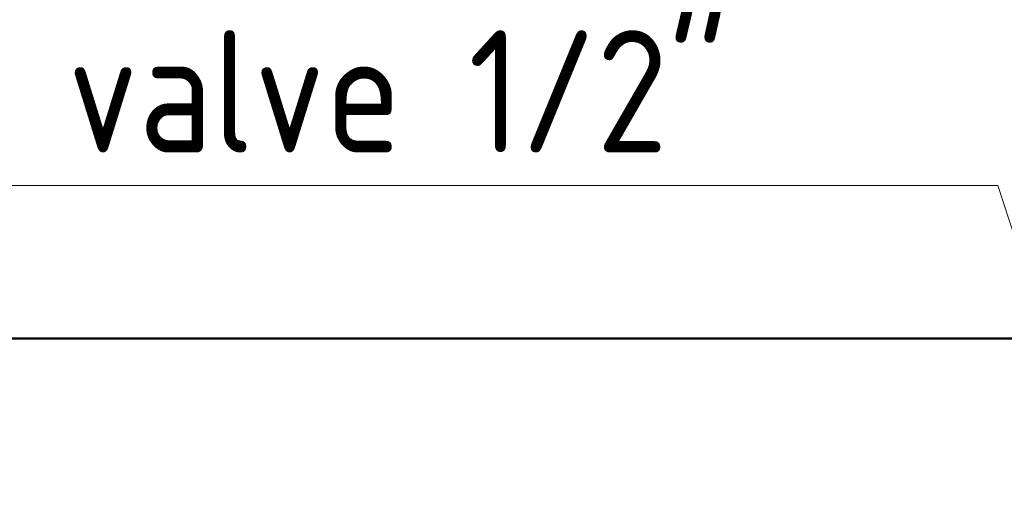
# Model space of a CAD drawing. Header units: millimetres. Extents: x -121 to 87583, y 4737 to 43333.
# Tile 30 of 61: x 41423 to 42430, y 42609 to 43102. Entities that reach past the tile are written whole.
import ezdxf

# ---------------------------------------------------------------- set-up
doc = ezdxf.new("R2010")
doc.units = ezdxf.units.MM
for name, color, linetype, lineweight in [('A-WALL-____-MCUT', 113, 'Continuous', 50), ('A-WALL-____-OTLN', 113, 'Continuous', 20), ('P-PIPE-____-IDEN', 2, 'Continuous', 20)]:
    doc.layers.add(name, color=color, linetype=linetype, lineweight=lineweight)
doc.styles.add('GOST Common_1', font='GOST_Common.ttf', dxfattribs={"width": 0.9, "height": 125})

# ---------------------------------------------------------------- blocks, each defined once
blk = doc.blocks.new('Прямая форма - 83 new-608743-В_Этаж 01_Водопровод')
at = {"layer": 'A-WALL-____-MCUT', "color": 253}
blk.add_line((3000, 0), (0, 0), dxfattribs=at)
blk = doc.blocks.new('Прямая форма - SW - 005-608744-В_Этаж 01_Водопровод')
blk.add_blockref('Прямая форма - 83 new-608743-В_Этаж 01_Водопровод', (0, 0))
blk = doc.blocks.new('83 new_ifc_RVT-1-В_Этаж 01_Водопровод')
at = {"layer": 'A-WALL-____-OTLN', "color": 9, "lineweight": 20}
blk.add_blockref('Прямая форма - SW - 005-608744-В_Этаж 01_Водопровод', (21210.3, 42775.8), dxfattribs=at)
blk = doc.blocks.new('ADSK_M_Арматура трубопроводов - ADSK_Наименование_Диаметр условный_30-1610245-В_Этаж 01_Водопровод')
at = {"layer": 'P-PIPE-____-IDEN'}
blk.add_line((-15, 0), (15, 0), dxfattribs=at)

msp = doc.modelspace()

# ---------------------------------------------------------------- linework, layer by layer
at = {"layer": 'P-PIPE-____-IDEN'}
for p, q in [((42423.3, 42932.2), (42343.3, 42932.2)), ((42561.1, 42507.5), (42423.3, 42932.2))]:
    msp.add_line(p, q, dxfattribs=at)

# ---------------------------------------------------------------- block references
at = {"lineweight": 9}
msp.add_blockref('83 new_ifc_RVT-1-В_Этаж 01_Водопровод', (20026.1, 0), dxfattribs=at)
at = {"layer": 'P-PIPE-____-IDEN', "xscale": 49.99999999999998, "yscale": 49.99999999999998, "zscale": 49.99999999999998}
msp.add_blockref('ADSK_M_Арматура трубопроводов - ADSK_Наименование_Диаметр условный_30-1610245-В_Этаж 01_Водопровод', (41593.3, 42932.2), dxfattribs=at)

# ---------------------------------------------------------------- texts
at = {"layer": 'P-PIPE-____-IDEN', "lineweight": 9, "insert": (41030, 43091.1), "char_height": 125, "width": 1352.848, "attachment_point": 1, "style": 'GOST Common_1'}
msp.add_mtext('Angle valve 1/2"', dxfattribs=at)

doc.saveas('drawing.dxf')
